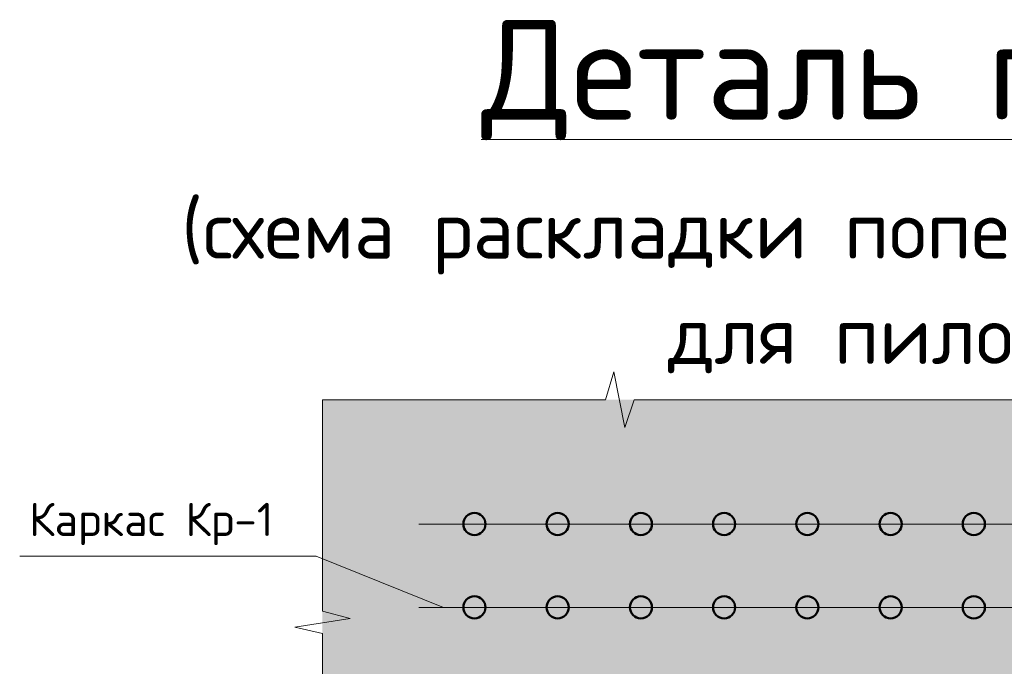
# Model space of a CAD drawing. Header units: metres. Extents: x -38 to 100, y -15 to 21.
# Tile 187 of 246: x 74.377 to 75.264, y 4.646 to 5.229. Entities that reach past the tile are written whole.
import ezdxf

# ---------------------------------------------------------------- set-up
doc = ezdxf.new("R2010")
doc.units = ezdxf.units.M
for name, color, linetype in [('XR$3$_3705', 7, 'Continuous'), ('XR$4$_3705', 7, 'Continuous'), ('XR$6$_3705', 7, 'Continuous')]:
    doc.layers.add(name, color=color, linetype=linetype)
for name, color, linetype, lineweight in [('XR$3$ВК__отв в полу 1-2 эт', 220, 'Continuous', 25), ('XR$3$Текст_ общее_1', 7, 'Continuous', 13), ('XR$4$ВК__отв в полу 1-2 эт', 220, 'Continuous', 25), ('XR$4$Текст_ общее_1', 7, 'Continuous', 13), ('XR$6$ВК__отв в полу 1-2 эт', 220, 'Continuous', 25), ('XR$6$Текст_ общее_1', 7, 'Continuous', 13)]:
    doc.layers.add(name, color=color, linetype=linetype, lineweight=lineweight)
doc.styles.add('ISOCPEUR', font='txt')

# ---------------------------------------------------------------- blocks, each defined once
blk = doc.blocks.new('ЭЛЕМЕНТ_УЗОРА_7')
at = {"color": 7, "linetype": 'Continuous', "lineweight": 13, "transparency": 33554687}
blk.add_line((74.64958, 4.88641), (74.64958, 4.88641), dxfattribs=at)
blk.add_line((74.64958, 4.88641), (74.64958, 4.88641), dxfattribs=at)
for points in [[(74.64958, 4.88641), (74.90483, 4.88641), (74.91214, 4.91141), (74.92206, 4.86141), (74.93041, 4.88641), (75.17158, 4.88641)], [(75.17158, 4.88641), (75.42683, 4.88641), (75.43414, 4.91141), (75.44406, 4.86141), (75.45241, 4.88641), (75.69358, 4.88641)], [(74.64958, 4.47441), (74.64958, 4.67588), (74.62458, 4.68165), (74.67458, 4.68947), (74.64958, 4.69607), (74.64958, 4.88641)]]:
    blk.add_lwpolyline(points, dxfattribs=at)
blk = doc.blocks.new('ЭЛЕМЕНТ_УЗОРА_20')
at = {"color": 7, "linetype": 'Continuous', "lineweight": 13, "transparency": 33554687}
blk.add_line((74.64958, 4.88641), (74.64958, 4.88641), dxfattribs=at)
blk.add_line((74.64958, 4.88641), (74.64958, 4.88641), dxfattribs=at)
for points in [[(74.64958, 4.88641), (74.90483, 4.88641), (74.91214, 4.91141), (74.92206, 4.86141), (74.93041, 4.88641), (75.17158, 4.88641)], [(75.17158, 4.88641), (75.42683, 4.88641), (75.43414, 4.91141), (75.44406, 4.86141), (75.45241, 4.88641), (75.69358, 4.88641)], [(74.64958, 4.47441), (74.64958, 4.67588), (74.62458, 4.68165), (74.67458, 4.68947), (74.64958, 4.69607), (74.64958, 4.88641)]]:
    blk.add_lwpolyline(points, dxfattribs=at)
blk = doc.blocks.new('ЭЛЕМЕНТ_УЗОРА_41')
at = {"color": 7, "linetype": 'Continuous', "lineweight": 13, "transparency": 33554687}
blk.add_line((74.64958, 4.88641), (74.64958, 4.88641), dxfattribs=at)
blk.add_line((74.64958, 4.88641), (74.64958, 4.88641), dxfattribs=at)
for points in [[(74.64958, 4.88641), (74.90483, 4.88641), (74.91214, 4.91141), (74.92206, 4.86141), (74.93041, 4.88641), (75.17158, 4.88641)], [(75.17158, 4.88641), (75.42683, 4.88641), (75.43414, 4.91141), (75.44406, 4.86141), (75.45241, 4.88641), (75.69358, 4.88641)], [(74.64958, 4.47441), (74.64958, 4.67588), (74.62458, 4.68165), (74.67458, 4.68947), (74.64958, 4.69607), (74.64958, 4.88641)]]:
    blk.add_lwpolyline(points, dxfattribs=at)

msp = doc.modelspace()

# ---------------------------------------------------------------- hatches: boundary and pattern name
at = {"linetype": 'Continuous', "lineweight": 13, "true_color": 0xf0eae8, "transparency": 33554687}
msp.add_hatch(color=7, dxfattribs=at).paths.add_polyline_path([(74.64958, 4.88641), (74.64958, 4.06241), (75.69358, 4.06241), (75.69358, 4.88641)])
msp.add_hatch(color=7, dxfattribs=at).paths.add_polyline_path([(74.64958, 4.88641), (74.64958, 4.06241), (75.69358, 4.06241), (75.69358, 4.88641)])
msp.add_hatch(color=7, dxfattribs=at).paths.add_polyline_path([(74.64958, 4.88641), (74.64958, 4.06241), (75.69358, 4.06241), (75.69358, 4.88641)])

# ---------------------------------------------------------------- linework, layer by layer
at = {"color": 7, "linetype": 'Continuous', "lineweight": 13, "transparency": 33554687}
msp.add_lwpolyline([(74.37677, 4.74539), (74.64398, 4.74539), (74.75872, 4.69941)], dxfattribs=at)
msp.add_lwpolyline([(74.37677, 4.74539), (74.64398, 4.74539), (74.75872, 4.69941)], dxfattribs=at)
msp.add_lwpolyline([(74.37677, 4.74539), (74.64398, 4.74539), (74.75872, 4.69941)], dxfattribs=at)
at = {"layer": 'XR$3$_3705', "color": 7, "linetype": 'Continuous', "lineweight": 50, "transparency": 33554687}
for centre in [(74.78658, 4.77441), (74.86158, 4.77441), (74.93658, 4.77441), (75.01158, 4.77441), (75.08658, 4.77441), (75.16158, 4.77441), (75.23658, 4.77441), (74.78658, 4.69941), (74.86158, 4.69941), (74.93658, 4.69941), (75.01158, 4.69941), (75.08658, 4.69941), (75.16158, 4.69941), (75.23658, 4.69941)]:
    msp.add_circle(centre, 0.01, dxfattribs=at)
at = {"layer": 'XR$3$ВК__отв в полу 1-2 эт', "color": 7, "linetype": 'Continuous', "lineweight": 13, "transparency": 33554687}
for p, q in [((75.58658, 4.77441), (74.73658, 4.77441)), ((75.58658, 4.69941), (74.73658, 4.69941))]:
    msp.add_line(p, q, dxfattribs=at)
at = {"layer": 'XR$4$_3705', "color": 7, "linetype": 'Continuous', "lineweight": 50, "transparency": 33554687}
for centre in [(74.78658, 4.77441), (74.86158, 4.77441), (74.93658, 4.77441), (75.01158, 4.77441), (75.08658, 4.77441), (75.16158, 4.77441), (75.23658, 4.77441), (74.78658, 4.69941), (74.86158, 4.69941), (74.93658, 4.69941), (75.01158, 4.69941), (75.08658, 4.69941), (75.16158, 4.69941), (75.23658, 4.69941)]:
    msp.add_circle(centre, 0.01, dxfattribs=at)
at = {"layer": 'XR$4$ВК__отв в полу 1-2 эт', "color": 7, "linetype": 'Continuous', "lineweight": 13, "transparency": 33554687}
for p, q in [((75.58658, 4.77441), (74.73658, 4.77441)), ((75.58658, 4.69941), (74.73658, 4.69941))]:
    msp.add_line(p, q, dxfattribs=at)
at = {"layer": 'XR$6$_3705', "color": 7, "linetype": 'Continuous', "lineweight": 50, "transparency": 33554687}
for centre in [(74.78658, 4.77441), (74.86158, 4.77441), (74.93658, 4.77441), (75.01158, 4.77441), (75.08658, 4.77441), (75.16158, 4.77441), (75.23658, 4.77441), (74.78658, 4.69941), (74.86158, 4.69941), (74.93658, 4.69941), (75.01158, 4.69941), (75.08658, 4.69941), (75.16158, 4.69941), (75.23658, 4.69941)]:
    msp.add_circle(centre, 0.01, dxfattribs=at)
at = {"layer": 'XR$6$ВК__отв в полу 1-2 эт', "color": 7, "linetype": 'Continuous', "lineweight": 13, "transparency": 33554687}
for p, q in [((75.58658, 4.77441), (74.73658, 4.77441)), ((75.58658, 4.69941), (74.73658, 4.69941))]:
    msp.add_line(p, q, dxfattribs=at)

# ---------------------------------------------------------------- block references
at = {"color": 7, "linetype": 'Continuous', "lineweight": 13, "transparency": 33554687}
for name in ['ЭЛЕМЕНТ_УЗОРА_7', 'ЭЛЕМЕНТ_УЗОРА_20', 'ЭЛЕМЕНТ_УЗОРА_41']:
    msp.add_blockref(name, (0, 0), dxfattribs=at)

# ---------------------------------------------------------------- texts
at = {"color": 7, "linetype": 'Continuous', "lineweight": 13, "transparency": 33554687, "insert": (74.49535, 4.77452), "char_height": 0.03, "width": 0.2452593, "attachment_point": 5, "style": 'ISOCPEUR'}
msp.add_mtext('\\A1;{\\fISOCPEUR|i0|b0;\\H0.030000;\\W1.000000;\\C7;Каркас Кр-1}\\P', dxfattribs=at)
msp.add_mtext('\\A1;{\\fISOCPEUR|i0|b0;\\H0.030000;\\W1.000000;\\C7;Каркас Кр-1}\\P', dxfattribs=at)
msp.add_mtext('\\A1;{\\fISOCPEUR|i0|b0;\\H0.030000;\\W1.000000;\\C7;Каркас Кр-1}\\P', dxfattribs=at)
at = {"layer": 'XR$3$Текст_ общее_1', "color": 7, "linetype": 'Continuous', "lineweight": 13, "transparency": 33554687, "insert": (75.18173, 5.22861), "char_height": 0.09, "width": 2.301075, "attachment_point": 2, "line_spacing_factor": 1.084337}
msp.add_mtext('\\A1;{\\L\\fISOCPEUR|i0|b0;\\H0.090000;\\W1.000000;\\C7;  Деталь плана 1\\l}\\P{\\fISOCPEUR|i0|b0;\\H0.052500;\\W1.000000;\\C7;(схема раскладки поперечной арматуры}\\P{\\fISOCPEUR|i0|b0;\\H0.052500;\\W1.000000;\\C7;для пилонов)}\\P', dxfattribs=at)
at = {"layer": 'XR$4$Текст_ общее_1', "color": 7, "linetype": 'Continuous', "lineweight": 13, "transparency": 33554687, "insert": (75.18173, 5.22861), "char_height": 0.09, "width": 2.301075, "attachment_point": 2, "line_spacing_factor": 1.084337}
msp.add_mtext('\\A1;{\\L\\fISOCPEUR|i0|b0;\\H0.090000;\\W1.000000;\\C7;  Деталь плана 1\\l}\\P{\\fISOCPEUR|i0|b0;\\H0.052500;\\W1.000000;\\C7;(схема раскладки поперечной арматуры}\\P{\\fISOCPEUR|i0|b0;\\H0.052500;\\W1.000000;\\C7;для пилонов)}\\P', dxfattribs=at)
at = {"layer": 'XR$6$Текст_ общее_1', "color": 7, "linetype": 'Continuous', "lineweight": 13, "transparency": 33554687, "insert": (75.18173, 5.22861), "char_height": 0.09, "width": 2.301075, "attachment_point": 2, "line_spacing_factor": 1.084337}
msp.add_mtext('\\A1;{\\L\\fISOCPEUR|i0|b0;\\H0.090000;\\W1.000000;\\C7;  Деталь плана 1\\l}\\P{\\fISOCPEUR|i0|b0;\\H0.052500;\\W1.000000;\\C7;(схема раскладки поперечной арматуры}\\P{\\fISOCPEUR|i0|b0;\\H0.052500;\\W1.000000;\\C7;для пилонов)}\\P', dxfattribs=at)

doc.saveas('drawing.dxf')
